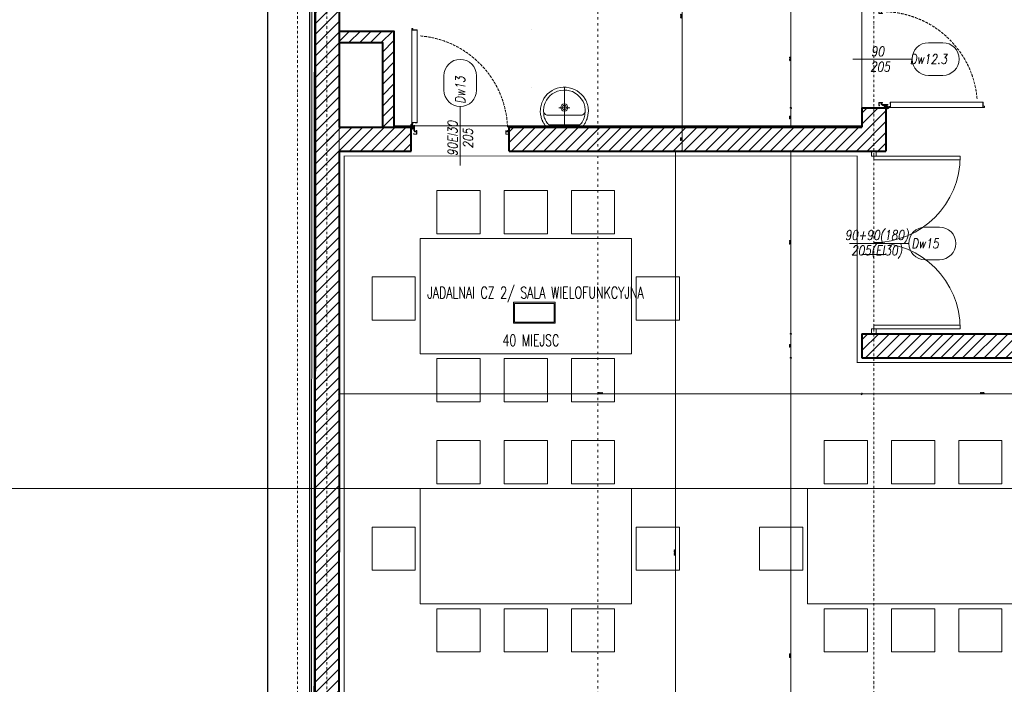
# Model space of a CAD drawing. Header units: millimetres. Extents: x -1893473 to 1546619, y -568027 to 942944.
# Tile 158 of 256: x 163948 to 174199, y -510262 to -503346. Entities that reach past the tile are written whole.
import ezdxf
from ezdxf.enums import TextEntityAlignment as Align

# ---------------------------------------------------------------- set-up
doc = ezdxf.new("R2010")
doc.units = ezdxf.units.MM
doc.header["$LTSCALE"] = 0.2
for name, pattern in [('2_3', [1, 0.5, -0.5]), ('ACAD_ISO03W100', [30, 12, -18]), ('CENTER', [0.6, 0.375, -0.075, 0.075, -0.075]), ('DASHDOT', [25.4, 12.7, -6.35, 0, -6.35]), ('DOT', [6.35, 0, -6.35]), ('Hidden Line', [391.222223, 282.222223, -109])]:
    doc.linetypes.add(name, pattern=pattern)
doc.layers.get('0').update_dxf_attribs({"lineweight": 0})
for name, color, linetype, lineweight in [('!! 0_ Istn-sciany', 7, 'Continuous', 30), ('!! 0_Opis_pom', 9, 'Continuous', 13), ('!! 0_Osie', 1, 'DASHDOT', 13), ('!! 1  WYDZIELENIE PPOŻ', 252, 'Continuous', 0), ('!! 1_drzwi opis', 151, 'Continuous', 9), ('!! 1_drzwi-linia', 213, 'Continuous', 5), ('!! 1_hatch projektowane ściany', 4, 'Continuous', 5), ('!! 1_OPIS POM NOWE', 140, 'Continuous', 5), ('!! 1_PROJ Sciany', 2, 'Continuous', 40), ('!! 1_PROJ TERMOIZOL', 132, 'Continuous', 5), ('!! 2_ remont Ocieplenie', 4, 'ZIGZAG', 5), ('!! 2_drzwi opis', 151, 'Continuous', 9), ('!! 2_wypos-sanitarne', 240, 'Continuous', 9), ('!! wymiary osi', 250, 'Continuous', 9), ('P-Opis nadproża', 150, 'Continuous', 9), ('P-Osie', 1, 'DASHDOT', 18)]:
    doc.layers.add(name, color=color, linetype=linetype, lineweight=lineweight)
doc.layers.add('!! 0_ramki', color=251, linetype='Continuous', lineweight=9, plot=False)
doc.layers.add('Powierzchnia', color=140, linetype='Continuous', lineweight=5, plot=False)
doc.layers.add('!! 1_ proj wyposdażenie', color=7, linetype='Continuous', lineweight=5, true_color=0xa1a1a1)
doc.layers.add('!! 1_Wyburzenia', color=7, linetype='ACAD_ISO03W100', lineweight=13, true_color=0xff0505)
doc.layers.add('!! 1_ widok', color=4, linetype='Continuous')
doc.styles.add('50', font='ROMANS.shx', dxfattribs={"width": 0.8, "height": 10})
doc.styles.add('ARCHETYP', font='romans.shx', dxfattribs={"height": 15})
doc.styles.add('ARIAL', font='tahoma.ttf')
doc.styles.add('TXT', font='simplex.shx')
doc.linetypes.add('ZIGZAG', pattern='A,0.00254,-5.08,[131,ltypeshp.shx,S=5.08,R=0,X=-5.08,Y=0],-10.16,[131,ltypeshp.shx,S=5.08,R=180,X=5.08,Y=0],-5.08', length=20.32254)
doc.dimstyles.new('DIM50', dxfattribs={"dimscale": 5, "dimtxt": 2.5, "dimasz": 1.5, "dimexe": 0, "dimexo": 0, "dimgap": 0.5, "dimtad": 1, "dimdec": 4, "dimrnd": 0.5, "dimdsep": 46, "dimtxsty": 'TXT', "dimblk1": 'TICK1', "dimblk2": 'TICK1', "dimsah": 1, "dimcen": 0, "dimse1": 1, "dimse2": 1, "dimclrd": 1, "dimclre": 7, "dimclrt": 9, "dimadec": 0, "dimazin": 0, "dimtfac": 1, "dimtdec": 4, "dimtmove": 2, "dimatfit": 3, "dimldrblk": 'TICK1', "dimfxl": 1, "dimtolj": 1, "dimarcsym": 0})
pattern_1 = [(45, (-604946.8, 1976053.4), (-56.1266008, 56.1266008), [])]

# ---------------------------------------------------------------- blocks, each defined once
blk = doc.blocks.new('drzwi dwuskrzydłowe')
for points in [[(68481.2, -214206.6), (68481.2, -214296.6), (68477.2, -214296.6), (68477.2, -214206.6)], [(68653.2, -214206.6), (68653.2, -214296.6), (68657.2, -214296.6), (68657.2, -214206.6)], [(68477.2, -214294.1), (68472.2, -214294.1), (68472.2, -214299.1), (68477.2, -214299.1)], [(68657.2, -214294.1), (68662.2, -214294.1), (68662.2, -214299.1), (68657.2, -214299.1)]]:
    blk.add_lwpolyline(points, close=True)
for centre, start, end in [((68477.2, -214296.6), 0, 90), ((68657.2, -214296.6), 90, 180)]:
    blk.add_arc(centre, 90, start, end)
blk = doc.blocks.new('BLOK OSI')
at = {"layer": 'P-Osie'}
for points in [[(52592.2, -193637), (52592.2, -199860.8)], [(51992.2, -199661.2), (51992.2, -193642.4)], [(52022.7, -198101.3), (52022.7, -199860.8)]]:
    blk.add_lwpolyline(points, dxfattribs=at)
blk = doc.blocks.new('zaw-dr-90-p')
at = {"color": 2, "linetype": 'CENTER', "ltscale": 0.2}
for p, q in [((12, 0), (-12, 0)), ((0, 12), (0, -12)), ((24, 24), (31, 24)), ((24, 19), (31, 19))]:
    blk.add_line(p, q, dxfattribs=at)
at = {"ltscale": 0.2}
for p, q in [((10, 12), (6, 12)), ((10, 0), (10, 6))]:
    blk.add_line(p, q, dxfattribs=at)
blk.add_lwpolyline([(0, 6), (23, 6, 0.414214), (28, 11), (28, 31), (24, 31), (24, 11, -0.414214), (23, 10), (0, 10, 4.561698), (8, 6), (5, 4)], format="xyb", dxfattribs=at)
blk.add_lwpolyline([(0, 0), (-2, 0), (-2, 0), (0, 0), (0, 3), (0, 3), (0, 0), (3, 0), (3, 0), (0, 0), (0, -3), (0, -3)], close=True)
blk.add_lwpolyline([(10, 10), (10, 39), (6, 39), (6, 10)], dxfattribs=at)
blk.add_circle((0, 0), 6.5, dxfattribs=at)
blk = doc.blocks.new('drzwi 90- sc 12')
for p, q in [((-13616.1, 20410.3), (-13616.1, 20411.5)), ((-13616.1, 20411.5), (-13615, 20411.5)), ((-13614.9, 20411.4), (-13614.9, 20313.8)), ((-13620.3, 20410.2), (-13620.3, 20313.8)), ((-13614.9, 20409.9), (-13620.3, 20409.9)), ((-13616.1, 20410.3), (-13620.2, 20410.3)), ((-13616.1, 20410.3), (-13620, 20410.3)), ((-13618.2, 20410.3), (-13616.2, 20410.3)), ((-13618.2, 20410.3), (-13616.2, 20410.3)), ((-13715.6, 20308.3), (-13715.6, 20308.6)), ((-13715.6, 20307.7), (-13715.6, 20308.6)), ((-13715.6, 20307.8), (-13715.6, 20308.6)), ((-13620.3, 20313.5), (-13620.3, 20318)), ((-13614.9, 20313.8), (-13620.3, 20313.8)), ((-13618.2, 20313.4), (-13620.2, 20313.4)), ((-13618.2, 20313.7), (-13618.2, 20313.4)), ((-13618.2, 20313.7), (-13616.4, 20313.7)), ((-13617.8, 20311.1), (-13617.8, 20305.7)), ((-13617.8, 20311.1), (-13617.8, 20305.7)), ((-13616.2, 20309.9), (-13617.4, 20309.9)), ((-13616.2, 20309.9), (-13616.2, 20311)), ((-13615.9, 20313.2), (-13615.9, 20312.2)), ((-13615.9, 20312.2), (-13615, 20312.2)), ((-13614.9, 20312.3), (-13614.9, 20318)), ((-13715.8, 20302), (-13716.3, 20302)), ((-13715.6, 20307.7), (-13715.4, 20307.7)), ((-13616.8, 20302), (-13616.3, 20302))]:
    blk.add_line(p, q)
for points in [[(-13665.3, 20285), (-13665.3, 20325.8)], [(-13615.6, 20309.6), (-13615.3, 20309.6), (-13615.3, 20309.8), (-13616.3, 20309.8), (-13616.3, 20309.6), (-13615.9, 20309.6)]]:
    blk.add_lwpolyline(points)
at = {"lineweight": 30}
for points in [[(-13716.3, 20308.9), (-13721.3, 20308.9)], [(-13716.3, 20308.9), (-13716.3, 20296.9)], [(-13614.3, 20308.9), (-13609.3, 20308.9)], [(-13614.3, 20308.9), (-13614.3, 20296.9)]]:
    blk.add_lwpolyline(points, dxfattribs=at)
at = {"ltscale": 0.2}
for points in [[(-13715.6, 20307.5), (-13715.6, 20309.5, 0.414214), (-13715.9, 20309.8), (-13719.4, 20309.8, 0.414214), (-13719.8, 20309.5), (-13719.8, 20308.9), (-13719.6, 20308.9), (-13719.6, 20309.5, -0.414214), (-13719.4, 20309.6), (-13717, 20309.6)], [(-13717, 20309.6), (-13715.9, 20309.6, -0.414214), (-13715.7, 20309.5), (-13715.7, 20307.5)], [(-13615.9, 20309.6), (-13616.6, 20309.6, 0.414214), (-13616.8, 20309.5), (-13616.8, 20305.6, -0.414214), (-13617.1, 20305.2), (-13617.6, 20305.2, 0.414214), (-13617.7, 20305.1), (-13617.7, 20304.5, -0.414214), (-13618.1, 20304.1), (-13619.3, 20304.1, -0.414214), (-13619.6, 20304.5), (-13619.6, 20305.1, 1), (-13619.8, 20305.1), (-13619.8, 20302, 0.414214), (-13619.6, 20301.8), (-13617.1, 20301.8, 0.414214), (-13616.9, 20302), (-13616.9, 20302.5), (-13616.8, 20302.5), (-13616.8, 20302, -0.414214), (-13617.1, 20301.6), (-13619.6, 20301.6, -0.414214), (-13620, 20302), (-13620, 20305.1, -1), (-13619.4, 20305.1), (-13619.4, 20304.5, 0.414214), (-13619.3, 20304.3), (-13618.1, 20304.3, 0.414214), (-13617.9, 20304.5), (-13617.9, 20305.1, -0.414214), (-13617.6, 20305.4), (-13617.1, 20305.4, 0.414214), (-13617, 20305.6), (-13617, 20309.5, -0.414214), (-13616.6, 20309.8), (-13613.1, 20309.8, -0.414214), (-13612.8, 20309.5), (-13612.8, 20308.9), (-13612.9, 20308.9), (-13612.9, 20309.5, 0.414214), (-13613.1, 20309.6), (-13615.6, 20309.6)], [(-13715.7, 20307.8), (-13715.7, 20305.6, 0.414214), (-13715.4, 20305.2), (-13715, 20305.2, -0.414214), (-13714.8, 20305.1), (-13714.8, 20304.5, 0.414214), (-13714.5, 20304.1), (-13713.3, 20304.1, 0.414214), (-13712.9, 20304.5), (-13712.9, 20305.1, -1), (-13712.7, 20305.1), (-13712.7, 20302, -0.414214), (-13712.9, 20301.8), (-13715.4, 20301.8, -0.414214), (-13715.6, 20302), (-13715.6, 20302.5), (-13715.8, 20302.5), (-13715.8, 20302, 0.414214), (-13715.4, 20301.6), (-13712.9, 20301.6, 0.414214), (-13712.6, 20302), (-13712.6, 20305.1, 1), (-13713.1, 20305.1), (-13713.1, 20304.5, -0.414214), (-13713.3, 20304.3), (-13714.5, 20304.3, -0.414214), (-13714.6, 20304.5), (-13714.6, 20305.1, 0.414214), (-13715, 20305.4), (-13715.4, 20305.4, -0.414214), (-13715.6, 20305.6), (-13715.6, 20307.6)]]:
    blk.add_lwpolyline(points, format="xyb", dxfattribs=at)
blk.add_lwpolyline([(-13616.8, 20308.8), (-13617, 20308.8), (-13617, 20307.4), (-13616.8, 20307.4)], close=True)
for centre, radius, start, end in [((-13615, 20411.4), 0.1, 0, 90), ((-13620.2, 20410.2), 0.1, 90, 180), ((-13620.2, 20313.5), 0.1, 180, 270), ((-13616.4, 20313.2), 0.5, 0, 90), ((-13616.3, 20311), 0.1, 0, 90), ((-13615, 20312.3), 0.1, 270, 0)]:
    blk.add_arc(centre, radius, start, end)
at = {"linetype": 'Hidden Line', "lineweight": 9, "ltscale": 0.05}
blk.add_arc((-13615.5, 20305.1), 99.1, 94.8005, 177.6944, dxfattribs=at)
at = {"xscale": 0.09999999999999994, "yscale": 0.09999999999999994, "zscale": 0.09999999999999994, "rotation": 180.0000000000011}
blk.add_blockref('zaw-dr-90-p', (-13614.9, 20310.9), dxfattribs=at)
blk = doc.blocks.new('1_ok-opis')
blk.add_line((0, 111.6), (0, 50))
for points in [[(-17, 128.6), (-17, 143.6)], [(17, 128.6), (17, 143.6)]]:
    blk.add_lwpolyline(points)
for centre, start, end in [((0, 143.6), 0, 180), ((0, 128.6), 180, 0)]:
    blk.add_arc(centre, 17, start, end)
at = {"style": 'ARCHETYP'}
for tag, height, rotation, p in [('NR', 12, 90, (0, 136.9)), ('NR', 12, 270, (0, 136.9)), ('SZEROKOŚĆ', 10, 90, (-8, 78.3)), ('WYSOKOŚĆ', 10, 270, (-8, 78.3)), ('WYSOKOŚĆ', 10, 90, (8, 78.3)), ('SZEROKOŚĆ', 10, 270, (8, 78.3))]:
    blk.add_attdef(tag, text='', height=height, rotation=rotation, dxfattribs=at).set_placement(p, align=Align.MIDDLE)
blk = doc.blocks.new('TICK1')
at = {"color": 2}
blk.add_line((-1, -1), (1, 1), dxfattribs=at)
at = {"color": 0}
for p, q in [((0, 0), (-1, 0)), ((0, -1.4), (0, 1.4))]:
    blk.add_line(p, q, dxfattribs=at)
blk = doc.blocks.new('*D1509')
at = {"layer": '!! wymiary osi', "color": 1, "lineweight": -2, "transparency": 16777216}
blk.add_line((299077, -508061), (299077, -510356), dxfattribs=at)
at = {"layer": 'DEFPOINTS', "color": 0, "transparency": 16777216}
for p in [(299077, -508054), (299077, -510364), (299077, -510364)]:
    blk.add_point(p, dxfattribs=at)
at = {"layer": '!! wymiary osi', "color": 1, "lineweight": -2, "transparency": 16777216, "xscale": 7.5, "yscale": 7.5, "zscale": 7.5}
for p, rotation in [((299077, -508054), 90), ((299077, -510364), 270)]:
    blk.add_blockref('TICK1', p, dxfattribs=dict(at, rotation=rotation))
at = {"layer": '!! wymiary osi', "color": 9, "transparency": 16777216, "insert": (299068, -509209), "char_height": 12.5, "attachment_point": 5, "rotation": 90, "style": 'TXT'}
blk.add_mtext('\\A1;2310', dxfattribs=at)
blk = doc.blocks.new('*D1510')
at = {"layer": '!! wymiary osi', "color": 1, "lineweight": -2, "transparency": 16777216}
blk.add_line((299077, -510371), (299077, -510606), dxfattribs=at)
at = {"layer": 'DEFPOINTS', "color": 0, "transparency": 16777216}
for p in [(299077, -510364), (299077, -510614), (299077, -510614)]:
    blk.add_point(p, dxfattribs=at)
at = {"layer": '!! wymiary osi', "color": 1, "lineweight": -2, "transparency": 16777216, "xscale": 7.5, "yscale": 7.5, "zscale": 7.5}
for p, rotation in [((299077, -510364), 90), ((299077, -510614), 270)]:
    blk.add_blockref('TICK1', p, dxfattribs=dict(at, rotation=rotation))
at = {"layer": '!! wymiary osi', "color": 9, "transparency": 16777216, "insert": (299068, -510489), "char_height": 12.5, "attachment_point": 5, "rotation": 90, "style": 'TXT'}
blk.add_mtext('\\A1;250', dxfattribs=at)
blk = doc.blocks.new('*D1511')
at = {"layer": '!! wymiary osi', "color": 1, "lineweight": -2, "transparency": 16777216}
blk.add_line((299010, -510621), (299010, -518956), dxfattribs=at)
at = {"layer": 'DEFPOINTS', "color": 0, "transparency": 16777216}
for p in [(299077, -510614), (299010, -518963), (299887, -518963)]:
    blk.add_point(p, dxfattribs=at)
at = {"layer": '!! wymiary osi', "color": 1, "lineweight": -2, "transparency": 16777216, "xscale": 7.5, "yscale": 7.5, "zscale": 7.5}
for p, rotation in [((299010, -510614), 90), ((299010, -518963), 270)]:
    blk.add_blockref('TICK1', p, dxfattribs=dict(at, rotation=rotation))
at = {"layer": '!! wymiary osi', "color": 9, "transparency": 16777216, "insert": (299001, -514789), "char_height": 12.5, "attachment_point": 5, "rotation": 90, "style": 'TXT'}
blk.add_mtext('\\A1;8349.5', dxfattribs=at)
blk = doc.blocks.new('*D1531')
at = {"layer": '!! wymiary osi', "color": 1, "lineweight": -2, "transparency": 16777216}
blk.add_line((303447, -513140), (300957, -513140), dxfattribs=at)
at = {"layer": 'DEFPOINTS', "color": 0, "transparency": 16777216}
for p in [(300950, -512764), (303455, -512764), (300950, -513140)]:
    blk.add_point(p, dxfattribs=at)
at = {"layer": '!! wymiary osi', "color": 1, "lineweight": -2, "transparency": 16777216, "xscale": 7.5, "yscale": 7.5, "zscale": 7.5, "rotation": 180}
blk.add_blockref('TICK1', (300950, -513140), dxfattribs=at)
at = {"layer": '!! wymiary osi', "color": 1, "lineweight": -2, "transparency": 16777216, "xscale": 7.5, "yscale": 7.5, "zscale": 7.5}
blk.add_blockref('TICK1', (303455, -513140), dxfattribs=at)
at = {"layer": '!! wymiary osi', "color": 9, "transparency": 16777216, "insert": (302202, -513131), "char_height": 12.5, "attachment_point": 5, "style": 'TXT'}
blk.add_mtext('\\A1;2505', dxfattribs=at)
blk = doc.blocks.new('*D1532')
at = {"layer": '!! wymiary osi', "color": 1, "lineweight": -2, "transparency": 16777216}
blk.add_line((300942, -513140), (295514, -513140), dxfattribs=at)
at = {"layer": 'DEFPOINTS', "color": 0, "transparency": 16777216}
for p in [(295507, -512762), (300950, -512764), (295507, -513140)]:
    blk.add_point(p, dxfattribs=at)
at = {"layer": '!! wymiary osi', "color": 1, "lineweight": -2, "transparency": 16777216, "xscale": 7.5, "yscale": 7.5, "zscale": 7.5, "rotation": 180}
blk.add_blockref('TICK1', (295507, -513140), dxfattribs=at)
at = {"layer": '!! wymiary osi', "color": 1, "lineweight": -2, "transparency": 16777216, "xscale": 7.5, "yscale": 7.5, "zscale": 7.5}
blk.add_blockref('TICK1', (300950, -513140), dxfattribs=at)
at = {"layer": '!! wymiary osi', "color": 9, "transparency": 16777216, "insert": (298228, -513131), "char_height": 12.5, "attachment_point": 5, "style": 'TXT'}
blk.add_mtext('\\A1;5443', dxfattribs=at)
blk = doc.blocks.new('*D1601')
at = {"layer": '!! wymiary osi', "color": 1, "lineweight": -2, "transparency": 16777216}
blk.add_line((300210, -509152), (300210, -510156), dxfattribs=at)
at = {"layer": 'DEFPOINTS', "color": 0, "transparency": 16777216}
for p in [(300950, -509145), (300210, -510164), (300950, -510164)]:
    blk.add_point(p, dxfattribs=at)
at = {"layer": '!! wymiary osi', "color": 1, "lineweight": -2, "transparency": 16777216, "xscale": 7.5, "yscale": 7.5, "zscale": 7.5}
for p, rotation in [((300210, -509145), 90), ((300210, -510164), 270)]:
    blk.add_blockref('TICK1', p, dxfattribs=dict(at, rotation=rotation))
at = {"layer": '!! wymiary osi', "color": 9, "transparency": 16777216, "insert": (300202, -509654), "char_height": 12.5, "attachment_point": 5, "rotation": 90, "style": 'TXT'}
blk.add_mtext('\\A1;1019', dxfattribs=at)
blk = doc.blocks.new('*D1602')
at = {"layer": '!! wymiary osi', "color": 1, "lineweight": -2, "transparency": 16777216}
blk.add_line((300210, -510171), (300210, -510356), dxfattribs=at)
at = {"layer": 'DEFPOINTS', "color": 0, "transparency": 16777216}
for p in [(300950, -510164), (300210, -510364), (300950, -510364)]:
    blk.add_point(p, dxfattribs=at)
at = {"layer": '!! wymiary osi', "color": 1, "lineweight": -2, "transparency": 16777216, "xscale": 7.5, "yscale": 7.5, "zscale": 7.5}
for p, rotation in [((300210, -510164), 90), ((300210, -510364), 270)]:
    blk.add_blockref('TICK1', p, dxfattribs=dict(at, rotation=rotation))
at = {"layer": '!! wymiary osi', "color": 9, "transparency": 16777216, "insert": (300202, -510264), "char_height": 12.5, "attachment_point": 5, "rotation": 90, "style": 'TXT'}
blk.add_mtext('\\A1;200', dxfattribs=at)
blk = doc.blocks.new('*D1603')
at = {"layer": '!! wymiary osi', "color": 1, "lineweight": -2, "transparency": 16777216}
blk.add_line((300210, -510621), (300210, -512506), dxfattribs=at)
at = {"layer": 'DEFPOINTS', "color": 0, "transparency": 16777216}
for p in [(301200, -510614), (300210, -512514), (301200, -512514)]:
    blk.add_point(p, dxfattribs=at)
at = {"layer": '!! wymiary osi', "color": 1, "lineweight": -2, "transparency": 16777216, "xscale": 7.5, "yscale": 7.5, "zscale": 7.5}
for p, rotation in [((300210, -510614), 90), ((300210, -512514), 270)]:
    blk.add_blockref('TICK1', p, dxfattribs=dict(at, rotation=rotation))
at = {"layer": '!! wymiary osi', "color": 9, "transparency": 16777216, "insert": (300202, -511564), "char_height": 12.5, "attachment_point": 5, "rotation": 90, "style": 'TXT'}
blk.add_mtext('\\A1;1900', dxfattribs=at)
blk = doc.blocks.new('*D1604')
at = {"layer": '!! wymiary osi', "color": 1, "lineweight": -2, "transparency": 16777216}
blk.add_line((300210, -512521), (300210, -512756), dxfattribs=at)
at = {"layer": 'DEFPOINTS', "color": 0, "transparency": 16777216}
for p in [(300950, -512514), (300210, -512764), (300950, -512764)]:
    blk.add_point(p, dxfattribs=at)
at = {"layer": '!! wymiary osi', "color": 1, "lineweight": -2, "transparency": 16777216, "xscale": 7.5, "yscale": 7.5, "zscale": 7.5}
for p, rotation in [((300210, -512514), 90), ((300210, -512764), 270)]:
    blk.add_blockref('TICK1', p, dxfattribs=dict(at, rotation=rotation))
at = {"layer": '!! wymiary osi', "color": 9, "transparency": 16777216, "insert": (300202, -512639), "char_height": 12.5, "attachment_point": 5, "rotation": 90, "style": 'TXT'}
blk.add_mtext('\\A1;250', dxfattribs=at)
blk = doc.blocks.new('A$C527aaae0')
at = {"lineweight": 5}
for points in [[(0, 0), (0, -0.411)], [(-0.057, -0.198), (0.058, -0.198)], [(0.186, -0.121), (0.186, -0.121)], [(0.186, -0.121), (0.186, -0.121)]]:
    blk.add_lwpolyline(points, dxfattribs=at)
for points in [[(0.192, -0.001), (0.197, -0.009), (0.203, -0.017), (0.208, -0.025), (0.213, -0.033), (0.217, -0.04), (0.222, -0.048), (0.226, -0.056), (0.229, -0.064), (0.233, -0.073), (0.237, -0.084), (0.24, -0.095), (0.243, -0.106), (0.245, -0.117), (0.247, -0.128), (0.249, -0.139), (0.25, -0.15), (0.25, -0.162), (0.249, -0.177), (0.248, -0.192), (0.246, -0.207), (0.243, -0.221), (0.239, -0.236), (0.234, -0.25), (0.229, -0.264), (0.222, -0.278), (0.213, -0.294), (0.195, -0.319), (0.174, -0.341), (0.151, -0.361), (0.127, -0.378), (0.101, -0.391), (0.073, -0.401), (0.043, -0.408), (0.012, -0.411), (-0.019, -0.411), (-0.049, -0.406), (-0.079, -0.399), (-0.106, -0.388), (-0.132, -0.374), (-0.156, -0.357), (-0.179, -0.337), (-0.199, -0.314), (-0.217, -0.288), (-0.224, -0.275), (-0.23, -0.261), (-0.235, -0.247), (-0.24, -0.233), (-0.244, -0.218), (-0.247, -0.204), (-0.249, -0.189), (-0.25, -0.174), (-0.25, -0.159), (-0.249, -0.148), (-0.248, -0.137), (-0.246, -0.126), (-0.244, -0.115), (-0.242, -0.104), (-0.239, -0.093), (-0.236, -0.082), (-0.232, -0.071), (-0.228, -0.062), (-0.224, -0.054), (-0.22, -0.046), (-0.216, -0.038), (-0.211, -0.03), (-0.207, -0.023), (-0.202, -0.015), (-0.197, -0.007), (-0.192, -0.001)], [(0.161, -0.02), (0.162, -0.021), (0.163, -0.022), (0.164, -0.023), (0.165, -0.024), (0.166, -0.025), (0.167, -0.026), (0.168, -0.027), (0.169, -0.029), (0.174, -0.034), (0.182, -0.045), (0.189, -0.056), (0.195, -0.067), (0.201, -0.078), (0.205, -0.089), (0.209, -0.101), (0.212, -0.114), (0.214, -0.128), (0.215, -0.142), (0.216, -0.155), (0.216, -0.168), (0.216, -0.181), (0.215, -0.194), (0.213, -0.206), (0.21, -0.219), (0.207, -0.232), (0.201, -0.249), (0.187, -0.276), (0.17, -0.3), (0.15, -0.322), (0.126, -0.341), (0.1, -0.357), (0.071, -0.37), (0.04, -0.378), (0.007, -0.381), (-0.025, -0.38), (-0.055, -0.374), (-0.085, -0.365), (-0.112, -0.351), (-0.137, -0.333), (-0.159, -0.312), (-0.179, -0.288), (-0.195, -0.262), (-0.205, -0.237), (-0.209, -0.225), (-0.212, -0.212), (-0.214, -0.199), (-0.216, -0.186), (-0.216, -0.173), (-0.217, -0.16), (-0.216, -0.147), (-0.215, -0.134), (-0.213, -0.12), (-0.21, -0.106), (-0.205, -0.091), (-0.2, -0.076), (-0.193, -0.062), (-0.185, -0.049), (-0.177, -0.037), (-0.168, -0.027), (-0.159, -0.02)]]:
    blk.add_lwpolyline(points, close=True)
blk.add_lwpolyline([(0.215, -0.152), (0.213, -0.146), (0.21, -0.142), (0.207, -0.137), (0.204, -0.133), (0.2, -0.13), (0.196, -0.126), (0.19, -0.123), (0.184, -0.121), (-0.185, -0.121), (-0.191, -0.123), (-0.196, -0.126), (-0.2, -0.129), (-0.204, -0.133), (-0.208, -0.137), (-0.211, -0.141), (-0.214, -0.146), (-0.216, -0.152), (-0.216, -0.152)])
at = {"linetype": 'DOT'}
blk.add_lwpolyline([(-0.353, -0.411), (0.347, -0.411), (0.347, -1.011), (-0.353, -1.011)], close=True, dxfattribs=at)
for radius in [0.0371, 0.0219]:
    blk.add_circle((0, -0.2), radius)
blk = doc.blocks.new('*D1621')
at = {"layer": '!! wymiary osi', "color": 1, "lineweight": -2, "transparency": 16777216}
blk.add_line((300210, -512771), (300210, -518956), dxfattribs=at)
at = {"layer": 'DEFPOINTS', "color": 0, "transparency": 16777216}
for p in [(300950, -512764), (300210, -518964), (300587, -518964)]:
    blk.add_point(p, dxfattribs=at)
at = {"layer": '!! wymiary osi', "color": 1, "lineweight": -2, "transparency": 16777216, "xscale": 7.5, "yscale": 7.5, "zscale": 7.5}
for p, rotation in [((300210, -512764), 90), ((300210, -518964), 270)]:
    blk.add_blockref('TICK1', p, dxfattribs=dict(at, rotation=rotation))
at = {"layer": '!! wymiary osi', "color": 9, "transparency": 16777216, "insert": (300202, -515864), "char_height": 12.5, "attachment_point": 5, "rotation": 90, "style": 'TXT'}
blk.add_mtext('\\A1;6200', dxfattribs=at)
blk = doc.blocks.new('oznaczenie przekroi')
at = {"layer": '!! 1_Wyburzenia'}
blk.add_lwpolyline([(88364.2, -199785.2), (88364.2, -197902.7)], dxfattribs=at)
blk = doc.blocks.new('A$C2EB40A8D')
at = {"layer": '!! 1_hatch projektowane ściany'}
h = blk.add_hatch(dxfattribs=at)
h.set_pattern_fill('ANSI31', color=256, scale=25)
h.set_pattern_definition(pattern_1)
h.paths.add_polyline_path([(3608.06034, -6292.62865), (3358.06036, -6292.50551), (3353.98861, -18662.48603), (3603.98861, -18662.52748)])
h = blk.add_hatch(dxfattribs=at)
h.set_pattern_fill('ANSI31', color=256, scale=25)
h.set_pattern_definition([(45, (-604946.8, 1976068.795), (-56.1266008, 56.1266008), [])])
h.paths.add_polyline_path([(4056.81942, -10062.51003), (4176.81942, -10062.51003), (4176.81942, -9062.51003), (3607.14865, -9062.32251), (3606.95603, -9182.51003), (4056.81942, -9182.51003)])
h = blk.add_hatch(dxfattribs=at)
h.set_pattern_fill('ANSI31', color=256, scale=25)
h.set_pattern_definition(pattern_1)
h.paths.add_polyline_path([(5376.73715, -10062.55117), (5376.73715, -10312.55117), (9298.87011, -10312.51003), (9298.87011, -9862.51003), (9048.87011, -9862.51003), (9048.87011, -10062.51003)])
h.paths.add_polyline_path([(4356.73712, -10312.55117), (4356.73712, -10062.55117), (3476.81942, -10062.51003), (3476.73713, -10312.51003)])
h = blk.add_hatch(dxfattribs=at)
h.set_pattern_fill('ANSI31', color=256, scale=25)
h.set_pattern_definition(pattern_1)
h.paths.add_polyline_path([(11553.89315, -11703.28203), (11803.89315, -11703.28203), (11803.85647, -12783.96829), (11553.88374, -12783.98289), (11553.88598, -12462.52748), (9048.87012, -12462.67481), (9048.85541, -12212.50809), (11553.88872, -12212.52748)])
at = {"layer": '!! 0_ Istn-sciany'}
for points in [[(2858.87011, -6292.48603), (2858.87011, -18452.48603), (-481.12989, -18452.48603)], [(3298.87011, -6292.48603), (3298.87011, -19022.48603), (-481.12989, -19022.48603)]]:
    blk.add_lwpolyline(points, dxfattribs=at)
at = {"layer": '!! 0_ramki'}
blk.add_lwpolyline([(-3943.9525, -13823.32675), (-3943.9525, 28176.67325), (25756.0475, 28176.67325), (26256.0475, -13823.32675)], close=True, dxfattribs=at)
at = {"layer": '!! 1  WYDZIELENIE PPOŻ'}
blk.add_lwpolyline([(4056.81942, -10062.51003), (4176.81942, -10062.51003), (4176.81942, -9062.51003), (3607.14865, -9062.32251), (3606.95603, -9182.51003), (4056.81942, -9182.51003)], close=True, dxfattribs=at)
at = {"layer": '!! 1  WYDZIELENIE PPOŻ', "color": 20, "linetype": '2_3', "ltscale": 10, "true_color": 0xf65c09, "const_width": 10}
blk.add_lwpolyline([(11853.89315, -18612.54794), (3658.29127, -18612.54785), (3659.2035, -10362.44715), (8998.93327, -10362.44687), (8998.93328, -12512.78266), (11853.89322, -12512.42694)], dxfattribs=at)
at = {"layer": '!! 1_ proj wyposdażenie'}
for points in [[(4624.2545, -10721.53835), (5074.2545, -10721.53835), (5074.2545, -11171.53835), (4624.2545, -11171.53835)], [(5774.2545, -10721.53835), (5324.2545, -10721.53835), (5324.2545, -11171.53835), (5774.2545, -11171.53835)], [(6474.2545, -10721.53835), (6024.2545, -10721.53835), (6024.2545, -11171.53835), (6474.2545, -11171.53835)], [(4449.2545, -11221.53835), (6649.2545, -11221.53835), (6649.2545, -12421.53835), (4449.2545, -12421.53835)], [(3949.2545, -12071.53835), (3949.2545, -11621.53835), (4399.2545, -11621.53835), (4399.2545, -12071.53835)], [(7149.2545, -12071.53835), (7149.2545, -11621.53835), (6699.2545, -11621.53835), (6699.2545, -12071.53835)], [(4624.2545, -12921.53835), (5074.2545, -12921.53835), (5074.2545, -12471.53835), (4624.2545, -12471.53835)], [(5774.2545, -12921.53835), (5324.2545, -12921.53835), (5324.2545, -12471.53835), (5774.2545, -12471.53835)], [(6474.2545, -12921.53835), (6024.2545, -12921.53835), (6024.2545, -12471.53835), (6474.2545, -12471.53835)], [(4624.2545, -13323.35075), (5074.2545, -13323.35075), (5074.2545, -13773.35075), (4624.2545, -13773.35075)], [(5774.2545, -13323.35075), (5324.2545, -13323.35075), (5324.2545, -13773.35075), (5774.2545, -13773.35075)], [(6474.2545, -13323.35075), (6024.2545, -13323.35075), (6024.2545, -13773.35075), (6474.2545, -13773.35075)], [(8657.47723, -13323.35075), (9107.47723, -13323.35075), (9107.47723, -13773.35075), (8657.47723, -13773.35075)], [(9807.47723, -13323.35075), (9357.47723, -13323.35075), (9357.47723, -13773.35075), (9807.47723, -13773.35075)], [(10507.47723, -13323.35075), (10057.47723, -13323.35075), (10057.47723, -13773.35075), (10507.47723, -13773.35075)], [(4449.2545, -13823.35075), (6649.2545, -13823.35075), (6649.2545, -15023.35075), (4449.2545, -15023.35075)], [(8482.47723, -13823.35075), (10682.47723, -13823.35075), (10682.47723, -15023.35075), (8482.47723, -15023.35075)], [(3949.2545, -14673.35075), (3949.2545, -14223.35075), (4399.2545, -14223.35075), (4399.2545, -14673.35075)], [(7149.2545, -14673.35075), (7149.2545, -14223.35075), (6699.2545, -14223.35075), (6699.2545, -14673.35075)], [(7982.47723, -14673.35075), (7982.47723, -14223.35075), (8432.47723, -14223.35075), (8432.47723, -14673.35075)], [(4624.2545, -15523.35075), (5074.2545, -15523.35075), (5074.2545, -15073.35075), (4624.2545, -15073.35075)], [(5774.2545, -15523.35075), (5324.2545, -15523.35075), (5324.2545, -15073.35075), (5774.2545, -15073.35075)], [(6474.2545, -15523.35075), (6024.2545, -15523.35075), (6024.2545, -15073.35075), (6474.2545, -15073.35075)], [(8657.47723, -15523.35075), (9107.47723, -15523.35075), (9107.47723, -15073.35075), (8657.47723, -15073.35075)], [(9807.47723, -15523.35075), (9357.47723, -15523.35075), (9357.47723, -15073.35075), (9807.47723, -15073.35075)], [(10507.47723, -15523.35075), (10057.47723, -15523.35075), (10057.47723, -15073.35075), (10507.47723, -15073.35075)]]:
    blk.add_lwpolyline(points, close=True, dxfattribs=at)
at = {"layer": '!! 1_ widok'}
for points in [[(9298.87011, -12212.51003), (9048.87011, -12212.51003)], [(9173.87011, -12212.51003), (9298.87011, -12212.51003)]]:
    blk.add_lwpolyline(points, dxfattribs=at)
at = {"layer": '!! 1_hatch projektowane ściany'}
for points in [[(3608.06034, -6292.62865), (3358.06036, -6292.50551), (3353.98861, -18662.48603), (3603.98861, -18662.52748)], [(5376.73715, -10312.59232), (9048.87011, -10312.51003), (9298.87011, -10312.51003), (9298.87011, -9862.51003), (9048.87011, -9862.51003), (9048.87011, -10062.51003), (5376.73715, -10062.51003)], [(11553.89315, -11703.28203), (11803.89315, -11703.28203), (11803.85647, -12783.96829), (11553.88374, -12783.98289), (11553.88598, -12462.52748), (9048.87012, -12462.67481), (9048.85541, -12212.50809), (11553.88872, -12212.52748)]]:
    blk.add_lwpolyline(points, close=True, dxfattribs=at)
at = {"layer": '!! 1_OPIS POM NOWE'}
for points in [[(5421.58862, -12102.81941), (5856.78862, -12102.81941), (5856.78862, -11885.21941), (5421.58862, -11885.21941)], [(5432.46862, -12091.93941), (5845.90862, -12091.93941), (5845.90862, -11896.09941), (5432.46862, -11896.09941)]]:
    blk.add_lwpolyline(points, close=True, dxfattribs=at)
at = {"layer": '!! 1_PROJ Sciany'}
for points in [[(3358.06036, -6292.50551), (3353.9056, -18914.66498)], [(3607.5798, -7752.48603), (3606.81943, -10062.51003)], [(3606.95603, -9062.51003), (4176.81942, -9062.51003), (4176.81942, -10062.51003)], [(3606.95603, -9182.51003), (4056.81942, -9182.51003), (4056.81942, -10062.51003)], [(9048.87011, -9862.51003), (9048.87011, -10062.51003)], [(9048.87011, -9862.51003), (9298.87011, -9862.51003)], [(9298.87011, -9862.51003), (9298.87011, -10312.51003)], [(3606.81943, -10062.51003), (4356.73795, -10062.59296)], [(4356.73712, -10312.59232), (4356.73712, -10062.51003)], [(5376.73715, -10312.59232), (5376.73715, -10062.51003)], [(5376.73795, -10062.59296), (9048.87011, -10062.51003)], [(3606.73714, -10312.51003), (3603.98863, -18662.48469), (5786.35202, -18662.48469)], [(3606.73714, -10312.51003), (4356.73795, -10312.59296)], [(5376.73795, -10312.59296), (9298.87011, -10312.51003)], [(9048.85541, -12212.50809), (9048.87011, -12462.51003)], [(9048.87011, -12212.50809), (11553.88872, -12212.52748)], [(9048.87011, -12462.51003), (11553.88872, -12462.52748)]]:
    blk.add_lwpolyline(points, dxfattribs=at)
at = {"layer": '!! 1_PROJ TERMOIZOL', "linetype": 'ZIGZAG', "ltscale": 0.75}
blk.add_lwpolyline([(3323.06036, -6292.50222), (3318.85496, -19068.51013)], dxfattribs=at)
at = {"layer": '!! 2_ remont Ocieplenie', "linetype": 'ByBlock', "ltscale": 0.4}
blk.add_lwpolyline([(3348.06036, -6292.50222), (3343.85365, -19072.48603)], dxfattribs=at)
at = {"layer": '!! wymiary osi'}
blk.add_lwpolyline([(3606.73714, -10312.51003), (3606.81943, -10062.51003)], dxfattribs=at)
for points in [[(9048.87011, -10312.51003), (9298.87011, -10312.51003)], [(9048.87011, -11387.51003), (9298.87011, -11387.51003)]]:
    blk.add_lwpolyline(points)
at = {"layer": 'Powierzchnia'}
for points in [[(-20961.12989, -6787.08775), (2858.87011, -6787.08775), (2858.87011, -18437.08775), (-20961.12989, -18437.08775)], [(3607.1996, -7737.12999), (9048.87011, -7737.08775), (9048.87011, -10047.11175), (4176.81942, -10047.11175), (4177.14352, -9062.51013), (3607.1996, -9062.51003)]]:
    blk.add_lwpolyline(points, close=True, dxfattribs=at)
at = {"layer": '!! 0_Osie', "xscale": 10, "yscale": 10, "zscale": 10}
blk.add_blockref('BLOK OSI', (-516748.24414, 1976683.397), dxfattribs=at)
at = {"layer": '!! 1_drzwi opis'}
ref = blk.add_blockref('1_ok-opis', (8455.49256, -9353.70998), dxfattribs=dict(at, xscale=-10, yscale=10, zscale=10, rotation=269.9999963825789))
ref.add_attrib('WYSOKOŚĆ', '90 ', dxfattribs={"layer": '0', "height": 100, "rotation": 359.999996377, "style": '50', "oblique": 10, "width": 0.8}).set_placement((9238.40109, -9273.71003), align=Align.MIDDLE)
ref.add_attrib('SZEROKOŚĆ', '205', dxfattribs={"layer": '0', "height": 100, "rotation": 359.999996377, "style": '50', "oblique": 10, "width": 0.8}).set_placement((9238.40108, -9433.71003), align=Align.MIDDLE)
ref.add_attrib('NR', 'Dw12.3', dxfattribs={"layer": '0', "height": 100, "rotation": 359.999996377, "style": '50', "oblique": 10, "width": 0.8}).set_placement((9741.605, -9353.71006), align=Align.MIDDLE)
ref = blk.add_blockref('1_ok-opis', (4866.7375, -10963.13576), dxfattribs=dict(at, xscale=-10, yscale=10, zscale=10, rotation=359.9999963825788))
ref.add_attrib('WYSOKOŚĆ', '90EI30', dxfattribs={"layer": '0', "height": 100, "rotation": 89.999996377, "style": '50', "oblique": 10, "width": 0.8}).set_placement((4786.73755, -10180.22723), align=Align.MIDDLE)
ref.add_attrib('SZEROKOŚĆ', '205', dxfattribs={"layer": '0', "height": 100, "rotation": 89.999996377, "style": '50', "oblique": 10, "width": 0.8}).set_placement((4946.73755, -10180.22724), align=Align.MIDDLE)
ref.add_attrib('NR', 'Dw13', dxfattribs={"layer": '0', "height": 100, "rotation": 89.999996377, "style": '50', "oblique": 10, "width": 0.8}).set_placement((4866.73758, -9677.02332), align=Align.MIDDLE)
at = {"layer": '!! 1_drzwi-linia', "xscale": 10, "yscale": 10, "zscale": 10, "rotation": 270}
for name, p in [('drzwi 90- sc 12', (-193790.37329, -146006.40666)), ('drzwi dwuskrzydłowe', (2152139.6061, 674409.31158))]:
    blk.add_blockref(name, p, dxfattribs=at)
at = {"layer": '!! 1_drzwi-linia', "xscale": -10, "yscale": 10, "zscale": 10}
blk.add_blockref('drzwi 90- sc 12', (-131785.95908, -213151.83635), dxfattribs=at)
at = {"layer": '!! 1_Wyburzenia', "xscale": 10, "yscale": 10, "zscale": 10}
blk.add_blockref('oznaczenie przekroi', (-877343.67123, 1976068.79528), dxfattribs=at)
at = {"layer": '!! 2_drzwi opis'}
ref = blk.add_blockref('1_ok-opis', (8420.58126, -11272.51222), dxfattribs=dict(at, xscale=-10, yscale=10, zscale=10, rotation=269.9999963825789))
ref.add_attrib('WYSOKOŚĆ', '90+90(180)', dxfattribs={"layer": '0', "height": 100, "rotation": 359.999996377, "style": '50', "oblique": 10, "width": 0.8}).set_placement((9203.48979, -11192.51227), align=Align.MIDDLE)
ref.add_attrib('SZEROKOŚĆ', '205(EI30)', dxfattribs={"layer": '0', "height": 100, "rotation": 359.999996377, "style": '50', "oblique": 10, "width": 0.8}).set_placement((9203.48978, -11352.51227), align=Align.MIDDLE)
ref.add_attrib('NR', 'Dw15', dxfattribs={"layer": '0', "height": 100, "rotation": 359.999996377, "style": '50', "oblique": 10, "width": 0.8}).set_placement((9706.6937, -11272.5123), align=Align.MIDDLE)
at = {"layer": '!! 2_wypos-sanitarne', "xscale": 1000, "yscale": 1000, "zscale": 1000, "rotation": 180}
blk.add_blockref('A$C527aaae0', (5950.78993, -10058.04091), dxfattribs=at)
at = {"layer": '!! 0_Opis_pom', "ltscale": 0.7, "style": 'ARIAL'}
for tag, p in [('B1,21', (-891.77727, 31796.97458)), ('A1,16', (-13651.31084, 31587.95236)), ('B1/17', (-9701.43347, 31565.05244)), ('B1,19', (-5798.61305, 31587.22944)), ('1,23', (10805.41388, 31565.05244)), ('A1,1', (-16866.13618, 31459.3792)), ('1,22', (4526.58954, 31507.65132)), ('B1,18', (-7791.62894, 31330.08444)), ('B1,20', (-2961.4347, 31167.05787)), ('A1,6', (-19287.17717, 30923.71998)), ('B1,1', (14135.63445, 30913.92963)), ('B1,3', (17346.74696, 30023.81022)), ('B1,4', (29817.71501, 29157.67457)), ('A1,5', (-23454.5385, 28820.77901)), ('A1,2', (-17502.57721, 28602.57524)), ('B1,2D', (2616.16402, 28559.52261)), ('A1,15', (-13651.31084, 28261.46046)), ('B1,4', (29883.58177, 28158.35876)), ('B1,2B', (18801.54781, 27650.12382)), ('B1,2A', (13086.7373, 27376.04393)), ('A1,3', (-16846.27912, 25980.40356)), ('B1,8', (9089.53994, 25356.27639)), ('B1,6', (31915.87888, 23754.79829)), ('A1,4', (-24010.17576, 23559.17399)), ('B1,14', (-11621.32288, 23261.44183)), ('B1,13', (-3080.55208, 22924.09997)), ('B1,10', (3982.60923, 22874.21277)), ('B1,5', (29245.49088, 22896.69268)), ('B1,9', (5634.43488, 22623.92098)), ('B1,2C', (13327.26639, 22378.5328)), ('B1,7', (16398.41175, 22348.28836)), ('B1,11', (5553.20442, 20939.83877)), ('B1,12', (3693.27174, 20628.72148)), ('C1,3', (5969.08376, 16336.01084)), ('C1,2', (11955.93711, 11671.55655)), ('C1,1', (15659.17205, 11415.94196)), ('C1,4', (5140.00888, 9205.5831)), ('C1,5', (5680.4486, 6154.54995)), ('C1,10', (16327.05085, 6080.66085)), ('C1,9', (16526.57171, 3173.45283)), ('C1,6', (6367.37903, 2771.84181)), ('D0,18', (-1981.87701, -110.73158)), ('D0,7', (-13531.42299, -1159.67649)), ('D0,17', (2064.87671, -1345.69113)), ('C1,7', (7275.77161, -1303.00991)), ('D0,3', (-9324.21674, -1442.63631)), ('D0,6', (-17529.61851, -1957.37463)), ('D0,10', (-21369.4432, -2140.60378)), ('D,09', (-12990.08379, -2746.32902)), ('D0,2', (-5516.19514, -3101.87722)), ('D0,16', (2266.73061, -3284.15369)), ('D0,8', (-14357.79539, -3567.69719)), ('D0,5', (-10461.54478, -3629.26575)), ('D0,4', (-8396.53404, -4353.7937)), ('D0,15', (1974.41895, -5205.84774)), ('D0,1', (-5633.49598, -5662.48534)), ('D0,11', (-23334.09291, -6045.78706)), ('D0,12', (-22436.85763, -9302.9678)), ('D0,13', (-22436.85763, -11581.16526)), ('D0,14', (-13645.94445, -11884.57769))]:
    blk.add_attdef(tag, text='', height=119.68, dxfattribs=at).set_placement(p, align=Align.MIDDLE_CENTER)
at = {"layer": '!! 1_OPIS POM NOWE', "style": 'TXT', "width": 0.7}
for s, p in [('JADALNAI CZ 2/ SALA WIELOFUNKCYJNA', (5650.33995, -11844.75629)), ('40 MIEJSC', (5602.40607, -12341.0237))]:
    blk.add_text(s, height=120, dxfattribs=at).set_placement(p, align=Align.CENTER)
at = {"layer": '!! 1_OPIS POM NOWE', "style": 'ARIAL'}
for tag, p in [('C1.7A', (7769.3756, 685.765)), ('C1.7C', (7655.80151, -2045.04756)), ('C1.8B', (10935.93068, -2107.41983)), ('C1.8A', (13897.39715, -2120.69016)), ('C1.7B', (8274.43201, -3270.18959)), ('E1.2', (16701.02923, -5331.07351)), ('E1.5E', (21974.23379, -5463.99012)), ('E1.5D', (24989.27391, -5785.36474)), ('E1.1', (8357.81567, -5851.01076)), ('E1.5C', (25222.53959, -6394.64172)), ('E1.5B', (27694.70831, -7009.86571)), ('E1.6', (5279.46063, -8141.28746)), ('E1.5A', (25547.9555, -8495.18994)), ('E1.5G', (23977.19473, -9792.46695)), ('E1.5F', (22414.7084, -9822.66389)), ('E1,4', (13935.69867, -10458.20073)), ('E1.5L', (28030.8296, -11267.7725)), ('E1.3', (5639.18862, -11994.01941)), ('E1.5H', (23988.49716, -12231.38049)), ('E1.5K', (27714.73934, -12977.98364)), ('E1.5I', (22290.68736, -13989.9049)), ('E1.5J', (27095.71534, -16088.17469))]:
    blk.add_attdef(tag, text='', height=119.68, dxfattribs=at).set_placement(p, align=Align.MIDDLE_CENTER)
at = {"layer": '!! wymiary osi'}
for base, p1, p2, picture, middle in [((7175.81396, -10062.51003), (7175.81396, -7752.48603), (7175.81396, -10062.51003), '*D1509', (7167.06396, -8907.49803)), ((8309.51657, -9862.51003), (9048.87011, -8843.73362), (9048.87011, -9862.51003), '*D1601', (8300.76657, -9353.12182)), ((8309.51657, -10062.51003), (9048.87011, -9862.51003), (9048.87437, -10062.51003), '*D1602', (8300.76657, -9962.51003)), ((7175.81396, -10312.51003), (7175.81396, -10062.51003), (7175.81396, -10312.51003), '*D1510', (7167.06396, -10187.51003)), ((7109.27264, -18662.06036), (7175.81396, -10312.51003), (7986.35202, -18662.06036), '*D1511', (7100.52264, -14487.28519)), ((8309.52238, -12212.51931), (9298.87011, -10312.51003), (9298.92482, -12212.51931), '*D1603', (8300.77238, -11262.51467)), ((8309.52238, -12462.51003), (9048.85541, -12212.50809), (9048.85366, -12462.51003), '*D1604', (8300.77238, -12337.50906)), ((8309.52238, -18662.35687), (9048.85366, -12462.51003), (8686.65238, -18662.35687), '*D1621', (8300.77238, -15562.43345))]:
    dim = blk.add_linear_dim(base=base, p1=p1, p2=p2, angle=90, dimstyle='DIM50', dxfattribs=at)
    dim.commit()
    dim.dimension.update_dxf_attribs({"geometry": picture, "text_midpoint": middle, "insert": (-291900.79406, 500301.26018)})
for base, p1, p2, picture, middle, set_off in [((3606.02991, -12838.25759), (9048.87013, -12462.8396), (3606.02991, -12461.04801), '*D1532', (6327.45002, -12829.50759), (-291900.79406, 500301.26018)), ((9048.870129, -12838.257586), (11553.885983, -12462.692265), (9048.870129, -12462.839598), '*D1531', (10301.378056, -12829.507586), (-291900.794062, 500301.26018))]:
    dim = blk.add_linear_dim(base=base, p1=p1, p2=p2, dimstyle='DIM50', dxfattribs=at)
    dim.commit()
    dim.dimension.update_dxf_attribs({"geometry": picture, "text_midpoint": middle, "insert": set_off})

msp = doc.modelspace()

# ---------------------------------------------------------------- block references
at = {"layer": 'P-Opis nadproża', "color": 4}
msp.add_blockref('A$C2EB40A8D', (163667.94092, -494401.63474), dxfattribs=at)

doc.saveas('drawing.dxf')
